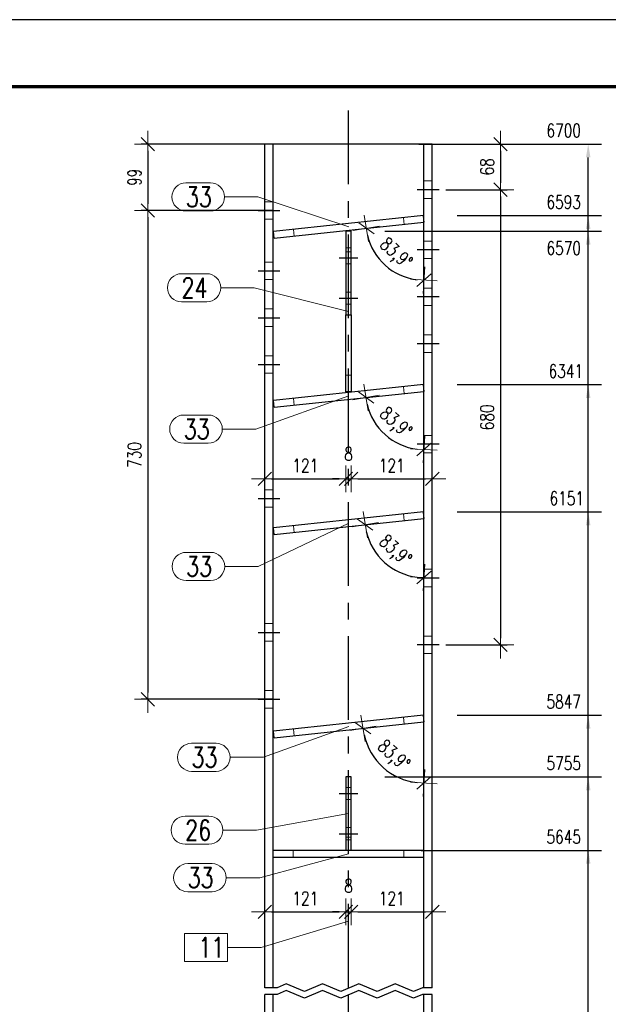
# Model space of a CAD drawing. Header units: millimetres. Extents: x 2097 to 3301, y 14853 to 15503.
# Tile 52 of 97: x 2591 to 2679, y 15328 to 15475. Entities that reach past the tile are written whole.
import ezdxf

# ---------------------------------------------------------------- set-up
doc = ezdxf.new("R2010")
doc.units = ezdxf.units.MM
doc.header["$LTSCALE"] = 10
doc.linetypes.add('HIDDEN', pattern=[0.375, 0.25, -0.125])
doc.linetypes.add('MITTE', pattern=[2, 1.25, -0.25, 0.25, -0.25])
doc.layers.get('Defpoints').update_dxf_attribs({"color": 1})
doc.layers.add('_FORMATKA', color=8, linetype='Continuous', plot=False)
for name, color, linetype, lineweight in [('_RAMKA', 7, 'Continuous', 35), ('PS_DIM', 4, 'Continuous', 13), ('PS_Hidden', 2, 'HIDDEN', 9), ('PS_Pos', 1, 'Continuous', 15), ('PS_SOLID', 7, 'Continuous', 30)]:
    doc.layers.add(name, color=color, linetype=linetype, lineweight=lineweight)
doc.layers.add('PS_MID', color=5, linetype='MITTE')
doc.styles.add('simplex', font='simplex.shx', dxfattribs={"width": 0.75})
doc.dimstyles.new('1_10_GŁ_DS1-LS10', dxfattribs={"dimtxt": 2, "dimasz": 2, "dimexe": 2, "dimexo": 5, "dimgap": 1, "dimtad": 1, "dimjust": 4, "dimdec": 0, "dimlfac": 10, "dimtxsty": 'simplex', "dimblk1": 'NONE', "dimsah": 1, "dimcen": 2, "dimclrd": 256, "dimclre": 256, "dimclrt": 3, "dimadec": 1, "dimazin": 0, "dimtfac": 1, "dimtdec": 0, "dimtmove": 2, "dimatfit": 3, "dimfxl": 1, "dimarcsym": 0})
doc.dimstyles.new('1_10_PRZ', dxfattribs={"dimtxt": 2, "dimasz": 1, "dimexe": 2, "dimexo": 5, "dimgap": 1, "dimtad": 1, "dimdec": 0, "dimlfac": 10, "dimtxsty": 'simplex', "dimblk": 'dimznak', "dimcen": 2, "dimse1": 1, "dimse2": 1, "dimclrt": 3, "dimadec": 1, "dimazin": 0, "dimtfac": 1, "dimtdec": 0, "dimtix": 1, "dimtmove": 2, "dimatfit": 3, "dimldrblk": 'dim-grot', "dimfxl": 1, "dimarcsym": 0})
doc.dimstyles.new('1_10_SC', dxfattribs={"dimtxt": 2, "dimasz": 1, "dimexe": 1, "dimexo": 1, "dimgap": 1, "dimtad": 1, "dimdec": 0, "dimlfac": 10, "dimtxsty": 'simplex', "dimblk": 'dimznak', "dimcen": 2, "dimclrd": 256, "dimclre": 256, "dimclrt": 3, "dimadec": 1, "dimazin": 0, "dimtfac": 1, "dimtdec": 0, "dimtix": 1, "dimtmove": 2, "dimatfit": 3, "dimldrblk": 'dim-grot', "dimfxl": 1, "dimarcsym": 0})

# ---------------------------------------------------------------- blocks, each defined once
blk = doc.blocks.new('dimznak')
at = {"color": 0}
for points in [[(0, 2), (0, -2)], [(-2, 0), (2, 0)]]:
    blk.add_lwpolyline(points, dxfattribs=at)
at = {"color": 2}
blk.add_lwpolyline([(1, 1), (-1, -1)], dxfattribs=at)
blk = doc.blocks.new('*D1358')
at = {"layer": 'Defpoints', "color": 0, "transparency": 16777216}
for p in [(2651.37, 15456.04), (2651.37, 15444.36), (2629.04, 15441.98), (2644.21, 15439.53), (2651.37, 15330.04)]:
    blk.add_point(p, dxfattribs=at)
at = {"layer": 'PS_DIM', "color": 0, "lineweight": -2, "transparency": 16777216}
blk.add_arc((2651.37, 15444.36), 8.64, 192.7301, 263.3619, dxfattribs=at)
for p, rotation in [((2642.78, 15443.45), 99.41102778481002), ((2651.37, 15435.73), 356.680974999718)]:
    blk.add_blockref('dimznak', p, dxfattribs=dict(at, rotation=rotation))
at = {"layer": 'PS_DIM', "color": 3, "transparency": 16777216, "insert": (2647.06, 15439.57), "char_height": 2, "attachment_point": 5, "rotation": 318.046, "style": 'simplex'}
blk.add_mtext('83,9°', dxfattribs=at)
blk = doc.blocks.new('dim-grot')
blk.add_hatch(color=256).paths.add_polyline_path([(0, 0), (-2, 0.5), (-2, -0.5)])
blk.add_lwpolyline([(0, 0), (-2, 0.5), (-2, -0.5), (0, 0)])
blk = doc.blocks.new('*D1359')
at = {"layer": 'Defpoints', "color": 0, "transparency": 16777216}
for p in [(2651.37, 15456.04), (2651.37, 15419.11), (2629.04, 15416.73), (2644.17, 15414.25), (2651.37, 15330.04)]:
    blk.add_point(p, dxfattribs=at)
at = {"layer": 'PS_DIM', "color": 0, "lineweight": -2, "transparency": 16777216}
blk.add_arc((2651.37, 15419.11), 8.69, 192.6927, 263.3993, dxfattribs=at)
for p, rotation in [((2642.73, 15418.19), 99.39233707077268), ((2651.37, 15410.43), 356.6996657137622)]:
    blk.add_blockref('dimznak', p, dxfattribs=dict(at, rotation=rotation))
at = {"layer": 'PS_DIM', "color": 3, "transparency": 16777216, "insert": (2647.03, 15414.28), "char_height": 2, "attachment_point": 5, "rotation": 318.046, "style": 'simplex'}
blk.add_mtext('83,9°', dxfattribs=at)
blk = doc.blocks.new('*D1360')
at = {"layer": 'Defpoints', "color": 0, "transparency": 16777216}
for p in [(2651.37, 15456.04), (2651.37, 15400.11), (2629.04, 15397.73), (2644.07, 15395.18), (2651.37, 15330.04)]:
    blk.add_point(p, dxfattribs=at)
at = {"layer": 'PS_DIM', "color": 0, "lineweight": -2, "transparency": 16777216}
blk.add_arc((2651.37, 15400.11), 8.81, 192.6004, 263.4916, dxfattribs=at)
for p, rotation in [((2642.61, 15399.18), 99.34621714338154), ((2651.37, 15391.31), 356.7457856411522)]:
    blk.add_blockref('dimznak', p, dxfattribs=dict(at, rotation=rotation))
at = {"layer": 'PS_DIM', "color": 3, "transparency": 16777216, "insert": (2646.95, 15395.19), "char_height": 2, "attachment_point": 5, "rotation": 318.046, "style": 'simplex'}
blk.add_mtext('83,9°', dxfattribs=at)
blk = doc.blocks.new('*D1361')
at = {"layer": 'Defpoints', "color": 0, "transparency": 16777216}
for p in [(2651.37, 15456.04), (2651.37, 15369.74), (2629.04, 15367.35), (2643.8, 15364.62), (2651.37, 15330.04)]:
    blk.add_point(p, dxfattribs=at)
at = {"layer": 'PS_DIM', "color": 0, "lineweight": -2, "transparency": 16777216}
blk.add_arc((2651.37, 15369.74), 9.13, 192.3702, 263.7218, dxfattribs=at)
for p, rotation in [((2642.29, 15368.77), 99.23109958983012), ((2651.37, 15360.61), 356.8609031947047)]:
    blk.add_blockref('dimznak', p, dxfattribs=dict(at, rotation=rotation))
at = {"layer": 'PS_DIM', "color": 3, "transparency": 16777216, "insert": (2646.73, 15364.58), "char_height": 2, "attachment_point": 5, "rotation": 318.046, "style": 'simplex'}
blk.add_mtext('83,9°', dxfattribs=at)
blk = doc.blocks.new('*D1362')
at = {"layer": 'Defpoints', "color": 0, "transparency": 16777216}
for p in [(2639.72, 15361.54), (2627.62, 15355.17), (2639.72, 15341.38)]:
    blk.add_point(p, dxfattribs=at)
at = {"layer": 'PS_DIM', "color": 0, "lineweight": -2, "transparency": 16777216}
blk.add_line((2628.62, 15341.38), (2638.72, 15341.38), dxfattribs=at)
at = {"layer": 'PS_DIM', "color": 0, "lineweight": -2, "transparency": 16777216, "rotation": 180}
blk.add_blockref('dimznak', (2627.62, 15341.38), dxfattribs=at)
at = {"layer": 'PS_DIM', "color": 0, "lineweight": -2, "transparency": 16777216}
blk.add_blockref('dimznak', (2639.72, 15341.38), dxfattribs=at)
at = {"layer": 'PS_DIM', "color": 3, "transparency": 16777216, "insert": (2633.67, 15343.38), "char_height": 2, "attachment_point": 5, "style": 'simplex'}
blk.add_mtext('121', dxfattribs=at)
blk = doc.blocks.new('*D1363')
at = {"layer": 'Defpoints', "color": 0, "transparency": 16777216}
for p in [(2639.72, 15361.54), (2640.52, 15354.29), (2640.52, 15341.38)]:
    blk.add_point(p, dxfattribs=at)
at = {"layer": 'PS_DIM', "color": 0, "lineweight": -2, "transparency": 16777216}
for p, q in [((2638.72, 15341.38), (2637.72, 15341.38)), ((2639.72, 15341.38), (2640.52, 15341.38)), ((2641.52, 15341.38), (2642.52, 15341.38))]:
    blk.add_line(p, q, dxfattribs=at)
blk.add_blockref('dimznak', (2639.72, 15341.38), dxfattribs=at)
at = {"layer": 'PS_DIM', "color": 0, "lineweight": -2, "transparency": 16777216, "rotation": 180}
blk.add_blockref('dimznak', (2640.52, 15341.38), dxfattribs=at)
at = {"layer": 'PS_DIM', "color": 3, "transparency": 16777216, "insert": (2640.12, 15345.26), "char_height": 2, "attachment_point": 5, "style": 'simplex'}
blk.add_mtext('8', dxfattribs=at)
blk = doc.blocks.new('*D1364')
at = {"layer": 'Defpoints', "color": 0, "transparency": 16777216}
for p in [(2640.52, 15354.29), (2652.62, 15353.56), (2652.62, 15341.38)]:
    blk.add_point(p, dxfattribs=at)
at = {"layer": 'PS_DIM', "color": 0, "lineweight": -2, "transparency": 16777216}
blk.add_line((2641.52, 15341.38), (2651.62, 15341.38), dxfattribs=at)
at = {"layer": 'PS_DIM', "color": 0, "lineweight": -2, "transparency": 16777216, "rotation": 180}
blk.add_blockref('dimznak', (2640.52, 15341.38), dxfattribs=at)
at = {"layer": 'PS_DIM', "color": 0, "lineweight": -2, "transparency": 16777216}
blk.add_blockref('dimznak', (2652.62, 15341.38), dxfattribs=at)
at = {"layer": 'PS_DIM', "color": 3, "transparency": 16777216, "insert": (2646.57, 15343.38), "char_height": 2, "attachment_point": 5, "style": 'simplex'}
blk.add_mtext('121', dxfattribs=at)
blk = doc.blocks.new('*D1365')
at = {"layer": 'Defpoints', "color": 0, "transparency": 16777216}
for p in [(2639.72, 15434.98), (2627.62, 15433.6), (2639.72, 15406.03)]:
    blk.add_point(p, dxfattribs=at)
at = {"layer": 'PS_DIM', "color": 0, "lineweight": -2, "transparency": 16777216}
blk.add_line((2628.62, 15406.03), (2638.72, 15406.03), dxfattribs=at)
at = {"layer": 'PS_DIM', "color": 0, "lineweight": -2, "transparency": 16777216, "rotation": 180}
blk.add_blockref('dimznak', (2627.62, 15406.03), dxfattribs=at)
at = {"layer": 'PS_DIM', "color": 0, "lineweight": -2, "transparency": 16777216}
blk.add_blockref('dimznak', (2639.72, 15406.03), dxfattribs=at)
at = {"layer": 'PS_DIM', "color": 3, "transparency": 16777216, "insert": (2633.67, 15408.03), "char_height": 2, "attachment_point": 5, "style": 'simplex'}
blk.add_mtext('121', dxfattribs=at)
blk = doc.blocks.new('*D1366')
at = {"layer": 'Defpoints', "color": 0, "transparency": 16777216}
for p in [(2639.72, 15434.98), (2640.52, 15423.2), (2640.52, 15406.03)]:
    blk.add_point(p, dxfattribs=at)
at = {"layer": 'PS_DIM', "color": 0, "lineweight": -2, "transparency": 16777216}
for p, q in [((2638.72, 15406.03), (2637.72, 15406.03)), ((2639.72, 15406.03), (2640.52, 15406.03)), ((2641.52, 15406.03), (2642.52, 15406.03))]:
    blk.add_line(p, q, dxfattribs=at)
blk.add_blockref('dimznak', (2639.72, 15406.03), dxfattribs=at)
at = {"layer": 'PS_DIM', "color": 0, "lineweight": -2, "transparency": 16777216, "rotation": 180}
blk.add_blockref('dimznak', (2640.52, 15406.03), dxfattribs=at)
at = {"layer": 'PS_DIM', "color": 3, "transparency": 16777216, "insert": (2640.12, 15409.78), "char_height": 2, "attachment_point": 5, "style": 'simplex'}
blk.add_mtext('8', dxfattribs=at)
blk = doc.blocks.new('*D1367')
at = {"layer": 'Defpoints', "color": 0, "transparency": 16777216}
for p in [(2640.52, 15423.2), (2652.62, 15422.22), (2652.62, 15406.03)]:
    blk.add_point(p, dxfattribs=at)
at = {"layer": 'PS_DIM', "color": 0, "lineweight": -2, "transparency": 16777216}
blk.add_line((2641.52, 15406.03), (2651.62, 15406.03), dxfattribs=at)
at = {"layer": 'PS_DIM', "color": 0, "lineweight": -2, "transparency": 16777216, "rotation": 180}
blk.add_blockref('dimznak', (2640.52, 15406.03), dxfattribs=at)
at = {"layer": 'PS_DIM', "color": 0, "lineweight": -2, "transparency": 16777216}
blk.add_blockref('dimznak', (2652.62, 15406.03), dxfattribs=at)
at = {"layer": 'PS_DIM', "color": 3, "transparency": 16777216, "insert": (2646.57, 15408.03), "char_height": 2, "attachment_point": 5, "style": 'simplex'}
blk.add_mtext('121', dxfattribs=at)
blk = doc.blocks.new('*D1373')
at = {"layer": 'Defpoints', "color": 0, "transparency": 16777216}
for p in [(2645.94, 15350.54), (2675.89, 15350.54), (2652.62, 15223.91)]:
    blk.add_point(p, dxfattribs=at)
at = {"layer": 'PS_DIM', "lineweight": -2, "transparency": 16777216}
for p, q in [((2650.94, 15350.54), (2677.89, 15350.54)), ((2675.89, 15223.91), (2675.89, 15348.54)), ((2657.62, 15223.91), (2677.89, 15223.91))]:
    blk.add_line(p, q, dxfattribs=at)
at = {"layer": 'PS_DIM', "transparency": 16777216}
blk.add_solid([(2675.55, 15348.54), (2676.22, 15348.54), (2675.89, 15350.54)], dxfattribs=at)
at = {"layer": 'PS_DIM', "color": 3, "transparency": 16777216, "insert": (2672.23, 15352.56), "char_height": 2, "attachment_point": 5, "rotation": 0.0573, "style": 'simplex'}
blk.add_mtext('5645', dxfattribs=at)
blk = doc.blocks.new('_None')
blk = doc.blocks.new('*D1374')
at = {"layer": 'Defpoints', "color": 0, "transparency": 16777216}
for p in [(2640.52, 15361.54), (2675.89, 15361.54), (2652.62, 15223.91)]:
    blk.add_point(p, dxfattribs=at)
at = {"layer": 'PS_DIM', "lineweight": -2, "transparency": 16777216}
for p, q in [((2645.52, 15361.54), (2677.89, 15361.54)), ((2675.89, 15223.91), (2675.89, 15359.54)), ((2657.62, 15223.91), (2677.89, 15223.91))]:
    blk.add_line(p, q, dxfattribs=at)
at = {"layer": 'PS_DIM', "transparency": 16777216}
blk.add_solid([(2675.55, 15359.54), (2676.22, 15359.54), (2675.89, 15361.54)], dxfattribs=at)
at = {"layer": 'PS_DIM', "color": 3, "transparency": 16777216, "insert": (2672.23, 15363.56), "char_height": 2, "attachment_point": 5, "rotation": 0.0573, "style": 'simplex'}
blk.add_mtext('5755', dxfattribs=at)
blk = doc.blocks.new('*D1375')
at = {"layer": 'Defpoints', "color": 0, "transparency": 16777216}
for p in [(2651.31, 15370.74), (2675.89, 15370.74), (2652.62, 15223.91)]:
    blk.add_point(p, dxfattribs=at)
at = {"layer": 'PS_DIM', "lineweight": -2, "transparency": 16777216}
for p, q in [((2656.31, 15370.74), (2677.89, 15370.74)), ((2675.89, 15223.91), (2675.89, 15368.74)), ((2657.62, 15223.91), (2677.89, 15223.91))]:
    blk.add_line(p, q, dxfattribs=at)
at = {"layer": 'PS_DIM', "transparency": 16777216}
blk.add_solid([(2675.55, 15368.74), (2676.22, 15368.74), (2675.89, 15370.74)], dxfattribs=at)
at = {"layer": 'PS_DIM', "color": 3, "transparency": 16777216, "insert": (2672.23, 15372.76), "char_height": 2, "attachment_point": 5, "rotation": 0.0573, "style": 'simplex'}
blk.add_mtext('5847', dxfattribs=at)
blk = doc.blocks.new('*D1376')
at = {"layer": 'Defpoints', "color": 0, "transparency": 16777216}
for p in [(2651.31, 15401.11), (2675.89, 15401.11), (2652.62, 15223.91)]:
    blk.add_point(p, dxfattribs=at)
at = {"layer": 'PS_DIM', "lineweight": -2, "transparency": 16777216}
for p, q in [((2656.31, 15401.11), (2677.89, 15401.11)), ((2675.89, 15223.91), (2675.89, 15399.11)), ((2657.62, 15223.91), (2677.89, 15223.91))]:
    blk.add_line(p, q, dxfattribs=at)
at = {"layer": 'PS_DIM', "transparency": 16777216}
blk.add_solid([(2675.55, 15399.11), (2676.22, 15399.11), (2675.89, 15401.11)], dxfattribs=at)
at = {"layer": 'PS_DIM', "color": 3, "transparency": 16777216, "insert": (2672.69, 15403.13), "char_height": 2, "attachment_point": 5, "rotation": 0.0573, "style": 'simplex'}
blk.add_mtext('6151', dxfattribs=at)
blk = doc.blocks.new('*D1377')
at = {"layer": 'Defpoints', "color": 0, "transparency": 16777216}
for p in [(2651.31, 15420.11), (2675.89, 15420.11), (2652.62, 15223.91)]:
    blk.add_point(p, dxfattribs=at)
at = {"layer": 'PS_DIM', "lineweight": -2, "transparency": 16777216}
for p, q in [((2656.31, 15420.11), (2677.89, 15420.11)), ((2675.89, 15223.91), (2675.89, 15418.11)), ((2657.62, 15223.91), (2677.89, 15223.91))]:
    blk.add_line(p, q, dxfattribs=at)
at = {"layer": 'PS_DIM', "transparency": 16777216}
blk.add_solid([(2675.55, 15418.11), (2676.22, 15418.11), (2675.89, 15420.11)], dxfattribs=at)
at = {"layer": 'PS_DIM', "color": 3, "transparency": 16777216, "insert": (2672.55, 15422.13), "char_height": 2, "attachment_point": 5, "rotation": 0.0573, "style": 'simplex'}
blk.add_mtext('6341', dxfattribs=at)
blk = doc.blocks.new('*D1378')
at = {"layer": 'Defpoints', "color": 0, "transparency": 16777216}
for p in [(2640.52, 15443.04), (2675.89, 15443.04), (2652.62, 15223.91)]:
    blk.add_point(p, dxfattribs=at)
at = {"layer": 'PS_DIM', "lineweight": -2, "transparency": 16777216}
for p, q in [((2645.52, 15443.04), (2677.89, 15443.04)), ((2675.89, 15223.91), (2675.89, 15441.04)), ((2657.62, 15223.91), (2677.89, 15223.91))]:
    blk.add_line(p, q, dxfattribs=at)
at = {"layer": 'PS_DIM', "transparency": 16777216}
blk.add_solid([(2675.55, 15441.04), (2676.22, 15441.04), (2675.89, 15443.04)], dxfattribs=at)
at = {"layer": 'PS_DIM', "color": 3, "transparency": 16777216, "insert": (2672.23, 15440.5), "char_height": 2, "attachment_point": 5, "rotation": 0.0573, "style": 'simplex'}
blk.add_mtext('6570', dxfattribs=at)
blk = doc.blocks.new('*D1379')
at = {"layer": 'Defpoints', "color": 0, "transparency": 16777216}
for p in [(2651.31, 15445.36), (2675.89, 15445.36), (2652.62, 15223.91)]:
    blk.add_point(p, dxfattribs=at)
at = {"layer": 'PS_DIM', "lineweight": -2, "transparency": 16777216}
for p, q in [((2656.31, 15445.36), (2677.89, 15445.36)), ((2675.89, 15223.91), (2675.89, 15443.36)), ((2657.62, 15223.91), (2677.89, 15223.91))]:
    blk.add_line(p, q, dxfattribs=at)
at = {"layer": 'PS_DIM', "transparency": 16777216}
blk.add_solid([(2675.55, 15443.36), (2676.22, 15443.36), (2675.89, 15445.36)], dxfattribs=at)
at = {"layer": 'PS_DIM', "color": 3, "transparency": 16777216, "insert": (2672.23, 15447.38), "char_height": 2, "attachment_point": 5, "rotation": 0.0573, "style": 'simplex'}
blk.add_mtext('6593', dxfattribs=at)
blk = doc.blocks.new('*D1380')
at = {"layer": 'Defpoints', "color": 0, "transparency": 16777216}
for p in [(2645.59, 15456.04), (2675.89, 15456.04), (2652.62, 15223.91)]:
    blk.add_point(p, dxfattribs=at)
at = {"layer": 'PS_DIM', "lineweight": -2, "transparency": 16777216}
for p, q in [((2650.59, 15456.04), (2677.89, 15456.04)), ((2675.89, 15223.91), (2675.89, 15454.04)), ((2657.62, 15223.91), (2677.89, 15223.91))]:
    blk.add_line(p, q, dxfattribs=at)
at = {"layer": 'PS_DIM', "transparency": 16777216}
blk.add_solid([(2675.55, 15454.04), (2676.22, 15454.04), (2675.89, 15456.04)], dxfattribs=at)
at = {"layer": 'PS_DIM', "color": 3, "transparency": 16777216, "insert": (2672.23, 15458.06), "char_height": 2, "attachment_point": 5, "rotation": 0.0573, "style": 'simplex'}
blk.add_mtext('6700', dxfattribs=at)
blk = doc.blocks.new('*D1381')
at = {"layer": 'Defpoints', "color": 0, "transparency": 16777216}
for p in [(2632.61, 15456.04), (2610.18, 15446.11), (2629.87, 15446.11)]:
    blk.add_point(p, dxfattribs=at)
at = {"layer": 'PS_DIM', "lineweight": -2, "transparency": 16777216}
for p, q in [((2631.61, 15456.04), (2609.18, 15456.04)), ((2610.18, 15455.04), (2610.18, 15447.11)), ((2628.87, 15446.11), (2609.18, 15446.11))]:
    blk.add_line(p, q, dxfattribs=at)
for p, rotation in [((2610.18, 15456.04), 90), ((2610.18, 15446.11), 270)]:
    blk.add_blockref('dimznak', p, dxfattribs=dict(at, rotation=rotation))
at = {"layer": 'PS_DIM', "color": 3, "transparency": 16777216, "insert": (2608.18, 15451.08), "char_height": 2, "attachment_point": 5, "rotation": 90, "style": 'simplex'}
blk.add_mtext('99', dxfattribs=at)
blk = doc.blocks.new('*D1382')
at = {"layer": 'Defpoints', "color": 0, "transparency": 16777216}
for p in [(2629.87, 15446.11), (2610.18, 15373.11), (2629.87, 15373.11)]:
    blk.add_point(p, dxfattribs=at)
at = {"layer": 'PS_DIM', "lineweight": -2, "transparency": 16777216}
for p, q in [((2628.87, 15446.11), (2609.18, 15446.11)), ((2610.18, 15445.11), (2610.18, 15374.11)), ((2628.87, 15373.11), (2609.18, 15373.11))]:
    blk.add_line(p, q, dxfattribs=at)
for p, rotation in [((2610.18, 15446.11), 90), ((2610.18, 15373.11), 270)]:
    blk.add_blockref('dimznak', p, dxfattribs=dict(at, rotation=rotation))
at = {"layer": 'PS_DIM', "color": 3, "transparency": 16777216, "insert": (2608.18, 15409.61), "char_height": 2, "attachment_point": 5, "rotation": 90, "style": 'simplex'}
blk.add_mtext('730', dxfattribs=at)
blk = doc.blocks.new('*D1383')
at = {"layer": 'Defpoints', "color": 0, "transparency": 16777216}
for p in [(2657.43, 15456.04), (2653.62, 15449.23), (2662.79, 15449.23)]:
    blk.add_point(p, dxfattribs=at)
at = {"layer": 'PS_DIM', "color": 0, "lineweight": -2, "transparency": 16777216}
blk.add_line((2662.79, 15455.04), (2662.79, 15450.23), dxfattribs=at)
for p, rotation in [((2662.79, 15456.04), 90), ((2662.79, 15449.23), 270)]:
    blk.add_blockref('dimznak', p, dxfattribs=dict(at, rotation=rotation))
at = {"layer": 'PS_DIM', "color": 3, "transparency": 16777216, "insert": (2660.79, 15452.64), "char_height": 2, "attachment_point": 5, "rotation": 90, "style": 'simplex'}
blk.add_mtext('68', dxfattribs=at)
blk = doc.blocks.new('*D1384')
at = {"layer": 'Defpoints', "color": 0, "transparency": 16777216}
for p in [(2653.62, 15449.23), (2653.62, 15381.23), (2662.79, 15381.23)]:
    blk.add_point(p, dxfattribs=at)
at = {"layer": 'PS_DIM', "lineweight": -2, "transparency": 16777216}
for p, q in [((2654.62, 15449.23), (2663.79, 15449.23)), ((2662.79, 15448.23), (2662.79, 15382.23)), ((2654.62, 15381.23), (2663.79, 15381.23))]:
    blk.add_line(p, q, dxfattribs=at)
for p, rotation in [((2662.79, 15449.23), 90), ((2662.79, 15381.23), 270)]:
    blk.add_blockref('dimznak', p, dxfattribs=dict(at, rotation=rotation))
at = {"layer": 'PS_DIM', "color": 3, "transparency": 16777216, "insert": (2660.79, 15415.23), "char_height": 2, "attachment_point": 5, "rotation": 90, "style": 'simplex'}
blk.add_mtext('680', dxfattribs=at)
blk = doc.blocks.new('*X519')
at = {"color": 1}
for p, q in [((2840.17, 15369.05), (2827.44, 15364.45)), ((2816.7, 15366.55), (2820.34, 15366.55)), ((2822.44, 15364.45), (2827.44, 15364.45)), ((2816.7, 15362.35), (2820.34, 15362.35))]:
    blk.add_line(p, q, dxfattribs=at)
for centre, start, end in [((2816.7, 15364.45), 90, 270), ((2820.34, 15364.45), 270, 90)]:
    blk.add_arc(centre, 2.1, start, end, dxfattribs=at)
at = {"color": 2, "style": 'simplex', "width": 0.75}
blk.add_text('33', height=3, dxfattribs=at).set_placement((2816.7, 15362.95))
blk = doc.blocks.new('*X520')
at = {"color": 1}
for p, q in [((2840.17, 15369.05), (2827.44, 15364.45)), ((2816.7, 15366.55), (2820.34, 15366.55)), ((2822.44, 15364.45), (2827.44, 15364.45)), ((2816.7, 15362.35), (2820.34, 15362.35))]:
    blk.add_line(p, q, dxfattribs=at)
for centre, start, end in [((2816.7, 15364.45), 90, 270), ((2820.34, 15364.45), 270, 90)]:
    blk.add_arc(centre, 2.1, start, end, dxfattribs=at)
at = {"color": 2, "style": 'simplex', "width": 0.75}
blk.add_text('33', height=3, dxfattribs=at).set_placement((2816.7, 15362.95))
blk = doc.blocks.new('*X521')
at = {"color": 1}
for p, q in [((2840.17, 15399.42), (2826.64, 15392.96)), ((2815.89, 15395.06), (2819.54, 15395.06)), ((2821.64, 15392.96), (2826.64, 15392.96)), ((2815.89, 15390.86), (2819.54, 15390.86))]:
    blk.add_line(p, q, dxfattribs=at)
for centre, start, end in [((2815.89, 15392.96), 90, 270), ((2819.54, 15392.96), 270, 90)]:
    blk.add_arc(centre, 2.1, start, end, dxfattribs=at)
at = {"color": 2, "style": 'simplex', "width": 0.75}
blk.add_text('33', height=3, dxfattribs=at).set_placement((2815.89, 15391.46))
blk = doc.blocks.new('*X522')
at = {"color": 1}
for p, q in [((2840.17, 15399.42), (2826.64, 15392.96)), ((2815.89, 15395.06), (2819.54, 15395.06)), ((2821.64, 15392.96), (2826.64, 15392.96)), ((2815.89, 15390.86), (2819.54, 15390.86))]:
    blk.add_line(p, q, dxfattribs=at)
for centre, start, end in [((2815.89, 15392.96), 90, 270), ((2819.54, 15392.96), 270, 90)]:
    blk.add_arc(centre, 2.1, start, end, dxfattribs=at)
at = {"color": 2, "style": 'simplex', "width": 0.75}
blk.add_text('33', height=3, dxfattribs=at).set_placement((2815.89, 15391.46))
blk = doc.blocks.new('*X523')
at = {"color": 1}
for p, q in [((2815.74, 15355.67), (2819.27, 15355.67)), ((2840.12, 15356.04), (2826.37, 15353.57)), ((2821.37, 15353.57), (2826.37, 15353.57)), ((2815.74, 15351.47), (2819.27, 15351.47))]:
    blk.add_line(p, q, dxfattribs=at)
for centre, start, end in [((2815.74, 15353.57), 90, 270), ((2819.27, 15353.57), 270, 90)]:
    blk.add_arc(centre, 2.1, start, end, dxfattribs=at)
at = {"color": 2, "style": 'simplex', "width": 0.75}
blk.add_text('26', height=3, dxfattribs=at).set_placement((2815.74, 15352.07))
blk = doc.blocks.new('*X524')
at = {"color": 1}
for p, q in [((2840.12, 15350.04), (2826.86, 15346.47)), ((2816.12, 15348.57), (2819.76, 15348.57)), ((2821.86, 15346.47), (2826.86, 15346.47)), ((2816.12, 15344.37), (2819.76, 15344.37))]:
    blk.add_line(p, q, dxfattribs=at)
for centre, start, end in [((2816.12, 15346.47), 90, 270), ((2819.76, 15346.47), 270, 90)]:
    blk.add_arc(centre, 2.1, start, end, dxfattribs=at)
at = {"color": 2, "style": 'simplex', "width": 0.75}
blk.add_text('33', height=3, dxfattribs=at).set_placement((2816.12, 15344.97))
blk = doc.blocks.new('*X525')
at = {"color": 1}
for p, q in [((2840.17, 15418.42), (2826.28, 15413.47)), ((2815.53, 15415.57), (2819.18, 15415.57)), ((2821.28, 15413.47), (2826.28, 15413.47)), ((2815.53, 15411.37), (2819.18, 15411.37))]:
    blk.add_line(p, q, dxfattribs=at)
for centre, start, end in [((2815.53, 15413.47), 90, 270), ((2819.18, 15413.47), 270, 90)]:
    blk.add_arc(centre, 2.1, start, end, dxfattribs=at)
at = {"color": 2, "style": 'simplex', "width": 0.75}
blk.add_text('33', height=3, dxfattribs=at).set_placement((2815.53, 15411.97))
blk = doc.blocks.new('*X526')
at = {"color": 1}
for p, q in [((2840.12, 15339.98), (2827.08, 15336.05)), ((2822.08, 15338.15), (2815.63, 15338.15)), ((2815.63, 15338.15), (2815.63, 15333.95)), ((2822.08, 15333.95), (2822.08, 15338.15)), ((2822.08, 15336.05), (2827.08, 15336.05)), ((2815.63, 15333.95), (2822.08, 15333.95))]:
    blk.add_line(p, q, dxfattribs=at)
at = {"color": 30, "style": 'simplex', "width": 0.75}
blk.add_text('11', height=3, dxfattribs=at).set_placement((2817.73, 15334.55))
blk = doc.blocks.new('*X527')
at = {"color": 1}
for p, q in [((2840.17, 15418.42), (2826.28, 15413.47)), ((2815.53, 15415.57), (2819.18, 15415.57)), ((2821.28, 15413.47), (2826.28, 15413.47)), ((2815.53, 15411.37), (2819.18, 15411.37))]:
    blk.add_line(p, q, dxfattribs=at)
for centre, start, end in [((2815.53, 15413.47), 90, 270), ((2819.18, 15413.47), 270, 90)]:
    blk.add_arc(centre, 2.1, start, end, dxfattribs=at)
at = {"color": 2, "style": 'simplex', "width": 0.75}
blk.add_text('33', height=3, dxfattribs=at).set_placement((2815.53, 15411.97))
blk = doc.blocks.new('*X530')
at = {"color": 1}
for p, q in [((2815.86, 15450.25), (2819.5, 15450.25)), ((2821.6, 15448.15), (2826.6, 15448.15)), ((2840.17, 15443.67), (2826.6, 15448.15)), ((2815.86, 15446.05), (2819.5, 15446.05))]:
    blk.add_line(p, q, dxfattribs=at)
for centre, start, end in [((2815.86, 15448.15), 90, 270), ((2819.5, 15448.15), 270, 90)]:
    blk.add_arc(centre, 2.1, start, end, dxfattribs=at)
at = {"color": 2, "style": 'simplex', "width": 0.75}
blk.add_text('33', height=3, dxfattribs=at).set_placement((2815.86, 15446.65))
blk = doc.blocks.new('*X531')
at = {"color": 1}
for p, q in [((2815.86, 15450.25), (2819.5, 15450.25)), ((2821.6, 15448.15), (2826.6, 15448.15)), ((2840.17, 15443.67), (2826.6, 15448.15)), ((2815.86, 15446.05), (2819.5, 15446.05))]:
    blk.add_line(p, q, dxfattribs=at)
for centre, start, end in [((2815.86, 15448.15), 90, 270), ((2819.5, 15448.15), 270, 90)]:
    blk.add_arc(centre, 2.1, start, end, dxfattribs=at)
at = {"color": 2, "style": 'simplex', "width": 0.75}
blk.add_text('33', height=3, dxfattribs=at).set_placement((2815.86, 15446.65))
blk = doc.blocks.new('*X532')
at = {"color": 1}
for p, q in [((2815.2, 15436.68), (2818.95, 15436.68)), ((2821.05, 15434.58), (2826.05, 15434.58)), ((2840.12, 15431.04), (2826.05, 15434.58)), ((2815.2, 15432.48), (2818.95, 15432.48))]:
    blk.add_line(p, q, dxfattribs=at)
for centre, start, end in [((2815.2, 15434.58), 90, 270), ((2818.95, 15434.58), 270, 90)]:
    blk.add_arc(centre, 2.1, start, end, dxfattribs=at)
at = {"color": 2, "style": 'simplex', "width": 0.75}
blk.add_text('24', height=3, dxfattribs=at).set_placement((2815.2, 15433.08))

msp = doc.modelspace()

# ---------------------------------------------------------------- linework, layer by layer
at = {"color": 1}
for p, q in [((2629.48, 15330.04), (2627.62, 15330.04)), ((2630.83, 15330.62), (2629.48, 15330.04)), ((2633.54, 15329.47), (2630.83, 15330.62)), ((2636.25, 15330.62), (2633.54, 15329.47)), ((2638.96, 15329.47), (2636.25, 15330.62)), ((2641.67, 15330.62), (2638.96, 15329.47)), ((2644.38, 15329.47), (2641.67, 15330.62)), ((2647.09, 15330.62), (2644.38, 15329.47)), ((2649.79, 15329.47), (2647.09, 15330.62)), ((2651.15, 15330.04), (2649.79, 15329.47)), ((2652.62, 15330.04), (2651.15, 15330.04)), ((2629.48, 15329.04), (2627.62, 15329.04)), ((2630.83, 15329.62), (2629.48, 15329.04)), ((2633.54, 15328.47), (2630.83, 15329.62)), ((2636.25, 15329.62), (2633.54, 15328.47)), ((2638.96, 15328.47), (2636.25, 15329.62)), ((2641.67, 15329.62), (2638.96, 15328.47)), ((2644.38, 15328.47), (2641.67, 15329.62)), ((2647.09, 15329.62), (2644.38, 15328.47)), ((2649.79, 15328.47), (2647.09, 15329.62)), ((2651.15, 15329.04), (2649.79, 15328.47)), ((2652.62, 15329.04), (2651.15, 15329.04))]:
    msp.add_line(p, q, dxfattribs=at)
at = {"layer": '_FORMATKA', "lineweight": -3}
msp.add_lwpolyline([(2099.35, 14880.62), (3299.35, 14880.62), (3299.35, 15474.62), (2099.35, 15474.62)], close=True, dxfattribs=at)
at = {"layer": '_RAMKA', "lineweight": -3, "const_width": 0.5}
msp.add_lwpolyline([(2129.35, 14890.62), (3289.35, 14890.62), (3289.35, 15464.62), (2129.35, 15464.62)], close=True, dxfattribs=at)
at = {"layer": 'PS_Hidden', "color": 2, "linetype": 'HIDDEN'}
for p, q in [((2651.37, 15450.53), (2652.62, 15450.53)), ((2651.37, 15447.93), (2652.62, 15447.93)), ((2628.87, 15447.41), (2627.62, 15447.41)), ((2628.87, 15444.81), (2627.62, 15444.81)), ((2648.32, 15445.04), (2648.43, 15444.05)), ((2651.41, 15444.37), (2651.37, 15444.77)), ((2632.02, 15442.3), (2631.92, 15443.29)), ((2651.37, 15444.36), (2651.41, 15444.37)), ((2639.72, 15440.54), (2640.52, 15440.54)), ((2651.37, 15441.53), (2652.62, 15441.53)), ((2640.52, 15439.94), (2639.72, 15439.94)), ((2651.37, 15438.93), (2652.62, 15438.93)), ((2628.87, 15438.41), (2627.62, 15438.41)), ((2640.52, 15438.14), (2639.72, 15438.14)), ((2628.87, 15435.81), (2627.62, 15435.81)), ((2651.37, 15434.53), (2652.62, 15434.53)), ((2640.52, 15433.94), (2639.72, 15433.94)), ((2640.52, 15432.14), (2639.72, 15432.14)), ((2651.37, 15431.93), (2652.62, 15431.93)), ((2628.87, 15431.41), (2627.62, 15431.41)), ((2628.87, 15428.81), (2627.62, 15428.81)), ((2651.37, 15427.53), (2652.62, 15427.53)), ((2628.87, 15424.41), (2627.62, 15424.41)), ((2651.37, 15424.93), (2652.62, 15424.93)), ((2628.87, 15421.81), (2627.62, 15421.81)), ((2640.52, 15421.54), (2639.72, 15421.54)), ((2648.32, 15419.79), (2648.43, 15418.8)), ((2651.41, 15419.12), (2651.37, 15419.52)), ((2651.37, 15419.11), (2651.41, 15419.12)), ((2632.02, 15417.05), (2631.92, 15418.04)), ((2651.37, 15412.53), (2652.62, 15412.53)), ((2651.37, 15409.93), (2652.62, 15409.93)), ((2628.87, 15404.41), (2627.62, 15404.41)), ((2628.87, 15401.81), (2627.62, 15401.81)), ((2648.32, 15400.79), (2648.43, 15399.8)), ((2651.41, 15400.12), (2651.37, 15400.52)), ((2651.37, 15400.11), (2651.41, 15400.12)), ((2632.02, 15398.05), (2631.92, 15399.04)), ((2651.37, 15392.53), (2652.62, 15392.53)), ((2651.37, 15389.93), (2652.62, 15389.93)), ((2628.87, 15384.41), (2627.62, 15384.41)), ((2628.87, 15381.81), (2627.62, 15381.81)), ((2651.37, 15382.53), (2652.62, 15382.53)), ((2651.37, 15379.93), (2652.62, 15379.93)), ((2628.87, 15374.41), (2627.62, 15374.41)), ((2628.87, 15371.81), (2627.62, 15371.81)), ((2648.32, 15370.42), (2648.43, 15369.42)), ((2651.41, 15369.74), (2651.37, 15370.14)), ((2651.37, 15369.74), (2651.41, 15369.74)), ((2632.02, 15367.67), (2631.92, 15368.67)), ((2640.52, 15359.94), (2639.72, 15359.94)), ((2640.52, 15358.14), (2639.72, 15358.14)), ((2640.52, 15353.94), (2639.72, 15353.94)), ((2640.52, 15352.54), (2639.72, 15352.54)), ((2640.52, 15352.14), (2639.72, 15352.14)), ((2631.87, 15349.54), (2631.87, 15350.54)), ((2648.37, 15350.54), (2648.37, 15349.54))]:
    msp.add_line(p, q, dxfattribs=at)
at = {"layer": 'PS_MID', "color": 5, "linetype": 'MITTE'}
for p, q in [((2640.12, 15330.04), (2640.12, 15461.04)), ((2653.62, 15449.23), (2650.37, 15449.23)), ((2653.62, 15449.23), (2650.37, 15449.23)), ((2626.62, 15446.11), (2629.87, 15446.11)), ((2626.62, 15446.11), (2629.87, 15446.11)), ((2638.72, 15439.04), (2641.52, 15439.04)), ((2653.62, 15440.23), (2650.37, 15440.23)), ((2653.62, 15440.23), (2650.37, 15440.23)), ((2626.62, 15437.11), (2629.87, 15437.11)), ((2626.62, 15437.11), (2629.87, 15437.11)), ((2638.72, 15433.04), (2641.52, 15433.04)), ((2653.62, 15433.23), (2650.37, 15433.23)), ((2653.62, 15433.23), (2650.37, 15433.23)), ((2626.62, 15430.11), (2629.87, 15430.11)), ((2626.62, 15430.11), (2629.87, 15430.11)), ((2653.62, 15426.23), (2650.37, 15426.23)), ((2653.62, 15426.23), (2650.37, 15426.23)), ((2626.62, 15423.11), (2629.87, 15423.11)), ((2626.62, 15423.11), (2629.87, 15423.11)), ((2653.62, 15411.23), (2650.37, 15411.23)), ((2653.62, 15411.23), (2650.37, 15411.23)), ((2626.62, 15403.11), (2629.87, 15403.11)), ((2626.62, 15403.11), (2629.87, 15403.11)), ((2653.62, 15391.23), (2650.37, 15391.23)), ((2653.62, 15391.23), (2650.37, 15391.23)), ((2626.62, 15383.11), (2629.87, 15383.11)), ((2626.62, 15383.11), (2629.87, 15383.11)), ((2653.62, 15381.23), (2650.37, 15381.23)), ((2653.62, 15381.23), (2650.37, 15381.23)), ((2626.62, 15373.11), (2629.87, 15373.11)), ((2626.62, 15373.11), (2629.87, 15373.11)), ((2638.72, 15359.04), (2641.52, 15359.04)), ((2638.72, 15353.04), (2641.52, 15353.04)), ((2640.12, 15218.91), (2640.12, 15329.04))]:
    msp.add_line(p, q, dxfattribs=at)
at = {"layer": 'PS_SOLID', "color": 7, "linetype": 'Continuous'}
for p, q in [((2627.62, 15330.04), (2627.62, 15456.04)), ((2628.87, 15456.04), (2627.62, 15456.04)), ((2628.87, 15330.04), (2628.87, 15456.04)), ((2651.37, 15456.04), (2628.87, 15456.04)), ((2651.37, 15330.04), (2651.37, 15456.04)), ((2652.62, 15456.04), (2651.37, 15456.04)), ((2652.62, 15330.04), (2652.62, 15456.04)), ((2651.31, 15445.36), (2628.93, 15442.97)), ((2651.37, 15444.77), (2651.31, 15445.36)), ((2629.04, 15441.98), (2651.37, 15444.36)), ((2629.04, 15441.98), (2628.93, 15442.97)), ((2639.72, 15443.04), (2639.72, 15430.54)), ((2640.52, 15443.04), (2639.72, 15443.04)), ((2640.52, 15430.54), (2640.52, 15443.04)), ((2639.72, 15430.54), (2640.52, 15430.54)), ((2639.72, 15419.04), (2639.72, 15430.54)), ((2640.52, 15430.54), (2640.52, 15419.04)), ((2651.31, 15420.11), (2628.93, 15417.72)), ((2651.37, 15419.52), (2651.31, 15420.11)), ((2629.04, 15416.73), (2651.37, 15419.11)), ((2640.52, 15419.04), (2639.72, 15419.04)), ((2629.04, 15416.73), (2628.93, 15417.72)), ((2651.31, 15401.11), (2628.93, 15398.72)), ((2651.37, 15400.52), (2651.31, 15401.11)), ((2629.04, 15397.73), (2651.37, 15400.11)), ((2629.04, 15397.73), (2628.93, 15398.72)), ((2651.31, 15370.74), (2628.93, 15368.35)), ((2651.37, 15370.14), (2651.31, 15370.74)), ((2629.04, 15367.35), (2628.93, 15368.35)), ((2629.04, 15367.35), (2651.37, 15369.74)), ((2640.52, 15361.54), (2639.72, 15361.54)), ((2639.72, 15361.54), (2639.72, 15350.54)), ((2640.52, 15350.54), (2640.52, 15361.54)), ((2639.72, 15350.54), (2628.87, 15350.54)), ((2628.87, 15349.54), (2651.37, 15349.54)), ((2640.52, 15350.54), (2639.72, 15350.54)), ((2651.37, 15350.54), (2640.52, 15350.54)), ((2627.62, 15223.91), (2627.62, 15329.04)), ((2628.87, 15223.91), (2628.87, 15329.04)), ((2651.37, 15223.91), (2651.37, 15329.04)), ((2652.62, 15223.91), (2652.62, 15329.04))]:
    msp.add_line(p, q, dxfattribs=at)

# ---------------------------------------------------------------- block references
at = {"layer": 'PS_Pos'}
for name in ['*X530', '*X531', '*X532', '*X525', '*X527', '*X521', '*X522', '*X519', '*X520', '*X523', '*X524', '*X526']:
    msp.add_blockref(name, (-200, 0), dxfattribs=at)

# ---------------------------------------------------------------- dimensions: what is measured, and where the dimension line sits
at = {"layer": 'PS_DIM'}
for base, p1, p2, dimstyle, picture, middle in [((2610.18, 15446.11), (2632.61, 15456.04), (2629.87, 15446.11), '1_10_SC', '*D1381', (2608.18, 15451.08)), ((2662.79, 15449.23), (2657.43, 15456.04), (2653.62, 15449.23), '1_10_PRZ', '*D1383', (2660.79, 15452.64)), ((2662.79, 15381.23), (2653.62, 15449.23), (2653.62, 15381.23), '1_10_SC', '*D1384', (2660.79, 15415.23)), ((2610.18, 15373.11), (2629.87, 15446.11), (2629.87, 15373.11), '1_10_SC', '*D1382', (2608.18, 15409.61))]:
    dim = msp.add_linear_dim(base=base, p1=p1, p2=p2, angle=90, dimstyle=dimstyle, dxfattribs=at)
    dim.commit()
    dim.dimension.update_dxf_attribs({"geometry": picture, "text_midpoint": middle})
for base, p2, text, picture, middle in [((2675.89, 15456.04), (2645.59, 15456.04), '6700', '*D1380', (2672.23, 15458.06)), ((2675.89, 15445.36), (2651.31, 15445.36), '6593', '*D1379', (2672.23, 15447.38)), ((2675.89, 15443.04), (2640.52, 15443.04), '6570', '*D1378', (2672.23, 15440.5)), ((2675.89, 15420.11), (2651.31, 15420.11), '6341', '*D1377', (2672.55, 15422.13)), ((2675.89, 15401.11), (2651.31, 15401.11), '6151', '*D1376', (2672.69, 15403.13)), ((2675.89, 15370.74), (2651.31, 15370.74), '5847', '*D1375', (2672.23, 15372.76)), ((2675.89, 15361.54), (2640.52, 15361.54), '5755', '*D1374', (2672.23, 15363.56)), ((2675.89, 15350.54), (2645.94, 15350.54), '5645', '*D1373', (2672.23, 15352.56))]:
    dim = msp.add_linear_dim(base=base, p1=(2652.62, 15223.91), p2=p2, angle=90, text=text, dimstyle='1_10_GŁ_DS1-LS10', dxfattribs=at)
    dim.commit()
    dim.dimension.update_dxf_attribs({"geometry": picture, "text_midpoint": middle, "dimtype": 160, "text_rotation": 0.0573})
for base, line2, picture, middle in [((2644.21, 15439.53), ((2629.04, 15441.98), (2651.37, 15444.36)), '*D1358', (2647.06, 15439.57)), ((2644.17, 15414.25), ((2629.04, 15416.73), (2651.37, 15419.11)), '*D1359', (2647.03, 15414.28)), ((2644.07, 15395.18), ((2629.04, 15397.73), (2651.37, 15400.11)), '*D1360', (2646.95, 15395.19)), ((2643.8, 15364.62), ((2629.04, 15367.35), (2651.37, 15369.74)), '*D1361', (2646.73, 15364.58))]:
    dim = msp.add_angular_dim_2l(base=base, line1=((2651.37, 15330.04), (2651.37, 15456.04)), line2=line2, dimstyle='1_10_PRZ', dxfattribs=at)
    dim.commit()
    dim.dimension.update_dxf_attribs({"geometry": picture, "text_midpoint": middle})
for base, p1, p2, picture, middle in [((2639.72, 15406.03), (2627.62, 15433.6), (2639.72, 15434.98), '*D1365', (2633.67, 15408.03)), ((2652.62, 15406.03), (2640.52, 15423.2), (2652.62, 15422.22), '*D1367', (2646.57, 15408.03)), ((2639.72, 15341.38), (2627.62, 15355.17), (2639.72, 15361.54), '*D1362', (2633.67, 15343.38)), ((2652.62, 15341.38), (2640.52, 15354.29), (2652.62, 15353.56), '*D1364', (2646.57, 15343.38))]:
    dim = msp.add_linear_dim(base=base, p1=p1, p2=p2, dimstyle='1_10_PRZ', dxfattribs=at)
    dim.commit()
    dim.dimension.update_dxf_attribs({"geometry": picture, "text_midpoint": middle})
for base, p1, p2, picture, middle in [((2640.52, 15406.03), (2639.72, 15434.98), (2640.52, 15423.2), '*D1366', (2640.12, 15409.78)), ((2640.52, 15341.38), (2639.72, 15361.54), (2640.52, 15354.29), '*D1363', (2640.12, 15345.26))]:
    dim = msp.add_linear_dim(base=base, p1=p1, p2=p2, dimstyle='1_10_PRZ', dxfattribs=at)
    dim.commit()
    dim.dimension.update_dxf_attribs({"geometry": picture, "text_midpoint": middle, "dimtype": 160})

doc.saveas('drawing.dxf')
